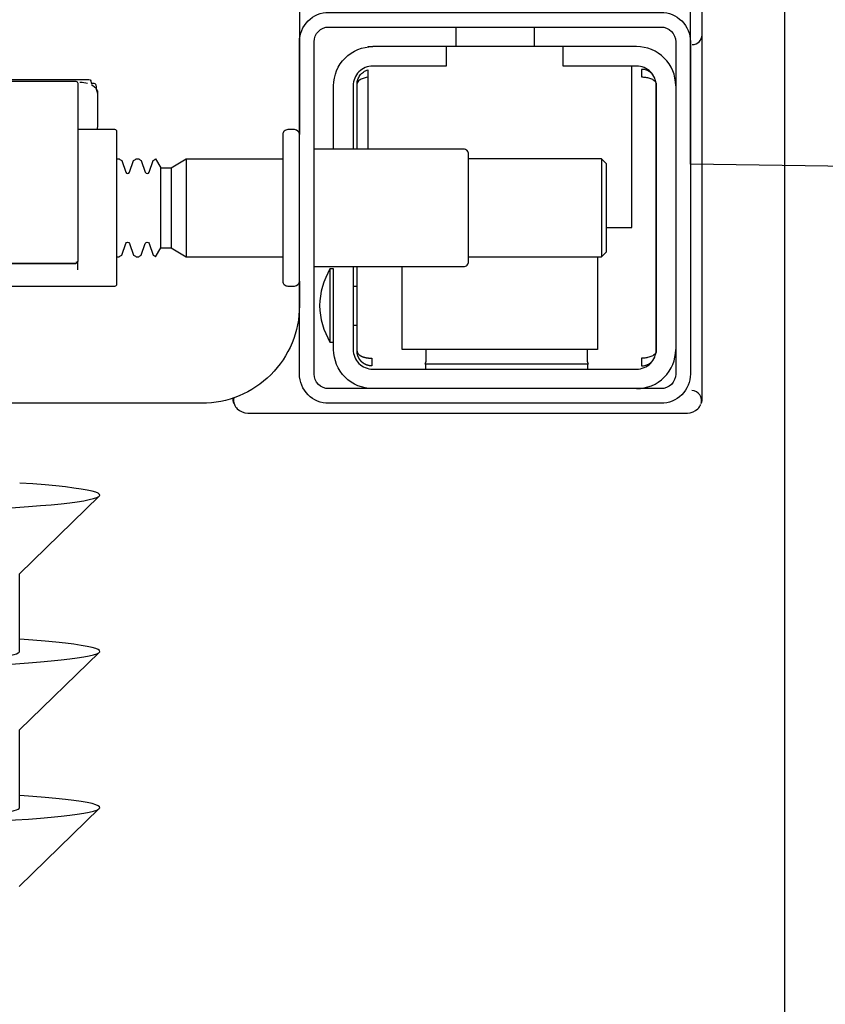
# Model space of a CAD drawing. Header units: millimetres. Extents: x 42924 to 92944, y -369470 to -179866.
# Tile 231 of 256: x 61166 to 61175, y -184010 to -184000. Entities that reach past the tile are written whole.
import ezdxf

# ---------------------------------------------------------------- set-up
doc = ezdxf.new("R2010")
doc.units = ezdxf.units.MM
doc.layers.get('0').update_dxf_attribs({"color": 8})
doc.layers.add('!! 1_zabudowa GK', color=8, linetype='Continuous')
doc.layers.add('!! 2_wypos-sanitarne', color=8, linetype='Continuous')
doc.layers.add('!!_@ wypos sanit nd', color=8, linetype='Continuous', plot=False)
doc.layers.add('E_SAP_ZASIĘG', color=150, linetype='Continuous', plot=False)

# ---------------------------------------------------------------- blocks, each defined once
blk = doc.blocks.new('A$C324a30b8')
for points in [[(-0.17797, -0.23916), (-0.17727, -0.11958), (-0.17552, 0)], [(-0.17552, 0), (0.17552, 0)]]:
    blk.add_lwpolyline(points)
blk = doc.blocks.new('A$C4ebe9e89')
for points in [[(-0.15993, 0.04968), (-0.17248, 0.04968, 0.405519), (-0.172, 0.05018), (-0.172, 0.05088, 0.414214), (-0.1725, 0.05138), (-0.1875, 0.05138, 0.414214), (-0.188, 0.05088), (-0.188, 0.05018, 0.405519), (-0.18751, 0.04968), (-0.19, 0.04968, -0.414214), (-0.2, 0.05968), (-0.2, 0.13968, -0.266001), (-0.19506, 0.1483)], [(-0.188, 0.14483), (-0.188, 0.06856, 0.414214), (-0.1878, 0.06836), (-0.17545, 0.06836), (-0.1722, 0.06836, 0.414214), (-0.172, 0.06856), (-0.172, 0.07236)], [(-0.1857, 0.08016), (-0.1857, 0.07256), (-0.1857, 0.08016), (-0.18567, 0.08026), (-0.18559, 0.08034), (-0.17695, 0.08036), (-0.16725, 0.08036, -0.414214), (-0.16705, 0.08016), (-0.16705, 0.07256, -0.414214), (-0.16725, 0.07236), (-0.18543, 0.07236), (-0.18553, 0.0724), (-0.18559, 0.07256)], [(-0.185, 0.06836), (-0.185, 0.06812, -0.050055), (-0.18485, 0.06786), (-0.18364, 0.06745, -0.719897), (-0.18364, 0.06707), (-0.18485, 0.06666, -0.050055), (-0.185, 0.0664), (-0.185, 0.06612, -0.050055), (-0.18485, 0.06586), (-0.18364, 0.06545, -0.719897), (-0.18364, 0.06507), (-0.18485, 0.06466, -0.050055), (-0.185, 0.0644), (-0.1841, 0.06388), (-0.1841, 0.06282), (-0.185, 0.06126), (-0.185, 0.05138)], [(-0.175, 0.06836), (-0.175, 0.06812, 0.050055), (-0.17514, 0.06786), (-0.17636, 0.06745, 0.719897), (-0.17636, 0.06707), (-0.17514, 0.06666, 0.050055), (-0.175, 0.0664), (-0.175, 0.06612, 0.050055), (-0.17514, 0.06586), (-0.17636, 0.06545, 0.719897), (-0.17636, 0.06507), (-0.17514, 0.06466, 0.050055), (-0.175, 0.0644), (-0.1759, 0.06388), (-0.1759, 0.06282), (-0.175, 0.06126), (-0.175, 0.05138)], [(-0.19944, 0.0564, 0.170835), (-0.20011, 0.05634)], [(-0.20011, 0.05634, 0.091301), (-0.20055, 0.05604, 0.198909), (-0.20099, 0.05497)], [(-0.18625, 0.04656, 0.119096), (-0.19, 0.04764, 0.119096), (-0.19375, 0.04656)], [(-0.186, 0.04818), (-0.186, 0.03288, 0.414214), (-0.1855, 0.03238), (-0.1745, 0.03238, 0.414214), (-0.174, 0.03288), (-0.174, 0.04818)], [(-0.1985, 0.04218, -0.414214), (-0.1945, 0.04618), (-0.18625, 0.04618), (-0.18625, 0.04656), (-0.19375, 0.04656), (-0.19375, 0.04618)], [(-0.174, 0.04618), (-0.1675, 0.04618, -0.414214), (-0.1635, 0.04218), (-0.16353, 0.04268)], [(-0.186, 0.04418), (-0.1945, 0.04418, 0.414214), (-0.1965, 0.04218), (-0.1965, 0.01518, 0.414214), (-0.1945, 0.01318), (-0.1675, 0.01318, 0.414214), (-0.1655, 0.01518), (-0.1655, 0.02268), (-0.1635, 0.02268), (-0.1635, 0.04218)], [(-0.1635, 0.03468), (-0.1655, 0.03468), (-0.1655, 0.04218, 0.414214), (-0.1675, 0.04418), (-0.174, 0.04418)], [(-0.1945, 0.02025), (-0.19515, 0.02024), (-0.19542, 0.02024), (-0.1956, 0.02024), (-0.19567, 0.02024, 0.116465), (-0.19589, 0.02018), (-0.19601, 0.02013), (-0.19601, 0.03683), (-0.19589, 0.03678, 0.116465), (-0.19567, 0.03672), (-0.19542, 0.03672), (-0.19515, 0.03672), (-0.1945, 0.03671)], [(-0.1675, 0.01118, 0.414214), (-0.1635, 0.01518), (-0.1635, 0.02268)], [(-0.1985, 0.01518, 0.414214), (-0.1945, 0.01118)], [(-0.20099, 0.00998, 0.198909), (-0.20055, 0.00892, 0.091301), (-0.20011, 0.00862)], [(-0.16237, 0.00849), (-0.16249, 0.00849), (-0.16269, 0.00849), (-0.16294, 0.00849), (-0.16323, 0.00849), (-0.16357, 0.00849), (-0.16393, 0.00849), (-0.16428, 0.00849), (-0.19771, 0.00849), (-0.19841, 0.00849), (-0.19903, 0.00849), (-0.19948, 0.00849), (-0.19961, 0.00849), (-0.19973, 0.00851), (-0.19984, 0.00853), (-0.20003, 0.00859, 0.517033), (-0.1987, 0.00952)], [(-0.1633, 0.00948, 0.412536), (-0.1623, 0.00848), (-0.1125, 0.00848), (-0.11221, 0.00851), (-0.11193, 0.0086), (-0.11168, 0.00873), (-0.11145, 0.00892), (-0.11126, 0.00914), (-0.11112, 0.0094), (-0.11104, 0.00968)]]:
    blk.add_lwpolyline(points, format="xyb")
for points in [[(-0.16687, 0.08148), (-0.16687, 0.07124), (-0.16691, 0.07111), (-0.16701, 0.07103), (-0.16725, 0.07098), (-0.16725, 0.07071), (-0.16728, 0.07061), (-0.16735, 0.07054), (-0.16746, 0.0705), (-0.16762, 0.07049), (-0.16775, 0.07048), (-0.16789, 0.07046), (-0.16797, 0.07039), (-0.16807, 0.07036), (-0.1682, 0.07036), (-0.17167, 0.07036), (-0.172, 0.07041)], [(-0.24944, 0.07835), (-0.24147, 0.07016)], [(-0.24136, 0.07831), (-0.23341, 0.07831), (-0.22548, 0.07016)], [(-0.22538, 0.07831), (-0.21743, 0.07831), (-0.2095, 0.07016)], [(-0.18633, 0.07236), (-0.1855, 0.07236), (-0.18567, 0.07246), (-0.1857, 0.07256)], [(-0.16713, 0.07216), (-0.16714, 0.0719), (-0.16723, 0.07137)], [(-0.16738, 0.07096), (-0.16772, 0.07051), (-0.16829, 0.07036)], [(-0.1841, 0.06388), (-0.1759, 0.06388)], [(-0.1759, 0.06282), (-0.1841, 0.06282)], [(-0.175, 0.06126), (-0.185, 0.06126)], [(-0.20001, 0.05638), (-0.19987, 0.05642), (-0.19976, 0.05645), (-0.19962, 0.05647), (-0.19948, 0.05647)], [(-0.20099, 0.05497), (-0.20099, 0.00998)], [(-0.19478, 0.04378), (-0.186, 0.04378)], [(-0.192, 0.04418), (-0.192, 0.04378)], [(-0.188, 0.04418), (-0.188, 0.04378)], [(-0.16664, 0.04268), (-0.16666, 0.04284), (-0.16669, 0.04295), (-0.16672, 0.04306), (-0.16675, 0.04316), (-0.16679, 0.04326), (-0.16683, 0.04337), (-0.16689, 0.04346), (-0.16694, 0.04355), (-0.16701, 0.04363), (-0.1671, 0.0437), (-0.16718, 0.04375), (-0.16728, 0.04378), (-0.16718, 0.04377), (-0.16708, 0.04376), (-0.16696, 0.04373), (-0.16686, 0.0437), (-0.16677, 0.04367), (-0.16666, 0.04362), (-0.16657, 0.04357), (-0.16646, 0.0435), (-0.16636, 0.04342), (-0.16627, 0.04334), (-0.16618, 0.04324), (-0.1661, 0.04314), (-0.16603, 0.04303), (-0.16597, 0.04292), (-0.16592, 0.0428), (-0.16588, 0.04268), (-0.174, 0.04268)], [(-0.174, 0.04378), (-0.16722, 0.04378)], [(-0.185, 0.01918), (-0.1945, 0.01918), (-0.1945, 0.03918), (-0.186, 0.03918)], [(-0.19591, 0.03679), (-0.19602, 0.03679), (-0.19616, 0.03679), (-0.19632, 0.03679), (-0.1965, 0.03679)], [(-0.1615, 0.03368), (-0.1635, 0.03368)], [(-0.185, 0.03238), (-0.185, 0.01876), (-0.1845, 0.01826), (-0.1755, 0.01826), (-0.175, 0.01876), (-0.175, 0.03238)], [(-0.1615, 0.02568), (-0.1635, 0.02568)], [(-0.1965, 0.02017), (-0.19632, 0.02017), (-0.19616, 0.02017), (-0.19602, 0.02017), (-0.19591, 0.02017)], [(-0.175, 0.01876), (-0.185, 0.01876)], [(-0.182, 0.01826), (-0.182, 0.01568), (-0.1655, 0.01568)], [(-0.16636, 0.01353), (-0.16625, 0.01364), (-0.16618, 0.01371), (-0.16612, 0.01379), (-0.16606, 0.01388), (-0.166, 0.01398), (-0.16596, 0.01407), (-0.16592, 0.01417), (-0.16589, 0.01428), (-0.16586, 0.01438), (-0.16584, 0.01449), (-0.16583, 0.01459), (-0.16583, 0.01469), (-0.16593, 0.01468), (-0.16606, 0.01468), (-0.1663, 0.01468), (-0.1664, 0.01468), (-0.16651, 0.01468), (-0.16661, 0.01468), (-0.16661, 0.01458), (-0.16662, 0.01448), (-0.16663, 0.01438), (-0.16664, 0.01428), (-0.16665, 0.01418), (-0.16667, 0.01407), (-0.1667, 0.01397), (-0.16673, 0.01387), (-0.16676, 0.01377), (-0.1668, 0.01366), (-0.16685, 0.01356), (-0.1669, 0.01347), (-0.16697, 0.01338), (-0.16704, 0.01331), (-0.16712, 0.01325), (-0.16725, 0.01318), (-0.19475, 0.01318), (-0.19493, 0.01328), (-0.19501, 0.01336), (-0.19507, 0.01344), (-0.19513, 0.01353), (-0.19518, 0.01363), (-0.19522, 0.01372), (-0.19526, 0.01383), (-0.19529, 0.01393), (-0.19532, 0.01405), (-0.19534, 0.01415), (-0.19536, 0.01425), (-0.19537, 0.01435), (-0.19538, 0.01446), (-0.19538, 0.01458), (-0.19539, 0.01468), (-0.19617, 0.01467), (-0.19616, 0.01456), (-0.19615, 0.01446), (-0.19613, 0.01435), (-0.1961, 0.01425), (-0.19607, 0.01415), (-0.19603, 0.01405), (-0.19598, 0.01395), (-0.19592, 0.01386), (-0.19586, 0.01377), (-0.19579, 0.01369), (-0.19571, 0.01361), (-0.19563, 0.01353)]]:
    blk.add_lwpolyline(points)
for points in [[(-0.2, 0.01268), (-0.2, 0.04668, -0.414214), (-0.197, 0.04968), (-0.163, 0.04968, -0.414214), (-0.16, 0.04668), (-0.16, 0.01268, -0.414214), (-0.163, 0.00968), (-0.197, 0.00968, -0.414214)], [(-0.1615, 0.04668), (-0.1615, 0.01268, -0.414214), (-0.163, 0.01118), (-0.197, 0.01118, -0.414214), (-0.1985, 0.01268), (-0.1985, 0.04668, -0.414214), (-0.197, 0.04818), (-0.163, 0.04818, -0.414214)]]:
    blk.add_lwpolyline(points, format="xyb", close=True)
blk.add_lwpolyline([(-0.19467, 0.04378), (-0.19466, 0.04378), (-0.19466, 0.04378), (-0.19466, 0.04378), (-0.19466, 0.04378), (-0.19466, 0.04378), (-0.19466, 0.04378), (-0.19466, 0.04378), (-0.19466, 0.04378), (-0.19466, 0.04378), (-0.19466, 0.04378), (-0.19466, 0.04378), (-0.19466, 0.04378), (-0.19466, 0.04378), (-0.19466, 0.04378), (-0.19466, 0.04378), (-0.19466, 0.04378), (-0.19467, 0.04378), (-0.19467, 0.04378), (-0.19467, 0.04378), (-0.19467, 0.04378), (-0.19468, 0.04378), (-0.19468, 0.04378), (-0.19469, 0.04378), (-0.1947, 0.04378), (-0.1947, 0.04378), (-0.19471, 0.04378), (-0.19471, 0.04378), (-0.19471, 0.04378), (-0.19471, 0.04378), (-0.19472, 0.04378), (-0.19472, 0.04378), (-0.19472, 0.04377), (-0.19472, 0.04377), (-0.19473, 0.04377), (-0.19473, 0.04377), (-0.19473, 0.04377), (-0.19473, 0.04377), (-0.19473, 0.04377), (-0.19473, 0.04377), (-0.19474, 0.04377), (-0.19474, 0.04377), (-0.19474, 0.04377), (-0.19474, 0.04377), (-0.19474, 0.04377), (-0.19475, 0.04377), (-0.19475, 0.04377), (-0.19475, 0.04377), (-0.19475, 0.04377), (-0.19476, 0.04377), (-0.19476, 0.04377), (-0.19476, 0.04377), (-0.19477, 0.04376), (-0.19477, 0.04376), (-0.19477, 0.04376), (-0.19478, 0.04376), (-0.19479, 0.04376), (-0.19479, 0.04376), (-0.1948, 0.04375), (-0.19481, 0.04375), (-0.19481, 0.04375), (-0.19482, 0.04374), (-0.19483, 0.04374), (-0.19483, 0.04374), (-0.19484, 0.04373), (-0.19485, 0.04373), (-0.19485, 0.04373), (-0.19486, 0.04372), (-0.19487, 0.04372), (-0.19488, 0.04371), (-0.19488, 0.04371), (-0.19489, 0.0437), (-0.1949, 0.0437), (-0.1949, 0.04369), (-0.19491, 0.04369), (-0.19492, 0.04368), (-0.19493, 0.04368), (-0.19493, 0.04367), (-0.19494, 0.04367), (-0.19495, 0.04366), (-0.19495, 0.04366), (-0.19496, 0.04365), (-0.19497, 0.04364), (-0.19497, 0.04364), (-0.19498, 0.04363), (-0.19499, 0.04362), (-0.19499, 0.04362), (-0.195, 0.04361), (-0.19501, 0.0436), (-0.19501, 0.04359), (-0.19502, 0.04359), (-0.19503, 0.04358), (-0.19503, 0.04357), (-0.19504, 0.04356), (-0.19504, 0.04356), (-0.19505, 0.04355), (-0.19506, 0.04354), (-0.19506, 0.04353), (-0.19507, 0.04352), (-0.19508, 0.04351), (-0.19508, 0.0435), (-0.19509, 0.04349), (-0.19509, 0.04349), (-0.1951, 0.04348), (-0.19511, 0.04347), (-0.19511, 0.04346), (-0.19512, 0.04345), (-0.19512, 0.04344), (-0.19513, 0.04343), (-0.19513, 0.04342), (-0.19514, 0.04341), (-0.19515, 0.0434), (-0.19515, 0.04339), (-0.19516, 0.04338), (-0.19516, 0.04337), (-0.19517, 0.04336), (-0.19517, 0.04334), (-0.19518, 0.04333), (-0.19518, 0.04332), (-0.19519, 0.04331), (-0.19519, 0.0433), (-0.1952, 0.04329), (-0.1952, 0.04328), (-0.19521, 0.04327), (-0.19521, 0.04325), (-0.19522, 0.04324), (-0.19522, 0.04323), (-0.19523, 0.04322), (-0.19523, 0.04321), (-0.19524, 0.04319), (-0.19524, 0.04318), (-0.19525, 0.04317), (-0.19525, 0.04316), (-0.19526, 0.04313), (-0.19527, 0.04311), (-0.19527, 0.04308), (-0.19528, 0.04306), (-0.19529, 0.04303), (-0.1953, 0.043), (-0.1953, 0.04298), (-0.19531, 0.04295), (-0.19532, 0.04292), (-0.19532, 0.0429), (-0.19533, 0.04287), (-0.19533, 0.04285), (-0.19534, 0.04282), (-0.19534, 0.04279), (-0.19535, 0.04277), (-0.19535, 0.04274), (-0.19536, 0.04271), (-0.19536, 0.04269), (-0.19536, 0.04266), (-0.19537, 0.04263), (-0.19537, 0.04261), (-0.19537, 0.04258), (-0.19537, 0.04257), (-0.19537, 0.04256), (-0.19537, 0.04255), (-0.19537, 0.04255), (-0.19537, 0.04254), (-0.19538, 0.04253), (-0.19538, 0.04253), (-0.19538, 0.04252), (-0.19538, 0.04252), (-0.19538, 0.04251), (-0.19538, 0.04251), (-0.19538, 0.0425), (-0.19538, 0.04249), (-0.19538, 0.04249), (-0.19538, 0.04248), (-0.19538, 0.04248), (-0.19538, 0.04248), (-0.19538, 0.04247), (-0.19538, 0.04247), (-0.19538, 0.04246), (-0.19538, 0.04246), (-0.19538, 0.04246), (-0.19538, 0.04245), (-0.19538, 0.04245), (-0.19538, 0.04245), (-0.19538, 0.04244), (-0.19538, 0.04244), (-0.19538, 0.04244), (-0.19538, 0.04244), (-0.19538, 0.04243), (-0.19538, 0.04243), (-0.19538, 0.04243), (-0.19538, 0.04242), (-0.19538, 0.04242), (-0.19538, 0.04241), (-0.19538, 0.04241), (-0.19538, 0.0424), (-0.19538, 0.0424), (-0.19538, 0.04239), (-0.19538, 0.04239), (-0.19538, 0.04239), (-0.19538, 0.04238), (-0.19538, 0.04238), (-0.19538, 0.04237), (-0.19538, 0.04237), (-0.19538, 0.04236), (-0.19538, 0.04236), (-0.19538, 0.04235), (-0.19538, 0.04235), (-0.19538, 0.04234), (-0.19538, 0.04234), (-0.19538, 0.04234), (-0.19538, 0.04233), (-0.19538, 0.04232), (-0.19538, 0.04232), (-0.19538, 0.04231), (-0.19538, 0.04231), (-0.19538, 0.04231), (-0.19538, 0.0423), (-0.19538, 0.0423), (-0.19538, 0.04229), (-0.19538, 0.04229), (-0.19538, 0.04229), (-0.19538, 0.04229), (-0.19538, 0.04228), (-0.19538, 0.04228), (-0.19538, 0.04228), (-0.19538, 0.04228), (-0.19539, 0.04228), (-0.19539, 0.04228), (-0.19539, 0.04228), (-0.19539, 0.04227), (-0.19539, 0.04227), (-0.1954, 0.04227), (-0.1954, 0.04227), (-0.1954, 0.04227), (-0.1954, 0.04227), (-0.19541, 0.04227), (-0.19541, 0.04227), (-0.19542, 0.04227), (-0.19542, 0.04227), (-0.19543, 0.04228), (-0.19544, 0.04228), (-0.19545, 0.04228), (-0.19545, 0.04228), (-0.19546, 0.04228), (-0.19546, 0.04228), (-0.19546, 0.04228), (-0.19547, 0.04228), (-0.19548, 0.04228), (-0.19549, 0.04228), (-0.19549, 0.04228), (-0.1955, 0.04228), (-0.19551, 0.04228), (-0.19552, 0.04228), (-0.19553, 0.04228), (-0.19554, 0.04228), (-0.19555, 0.04228), (-0.19556, 0.04228), (-0.19557, 0.04228), (-0.19558, 0.04228), (-0.19559, 0.04228), (-0.19561, 0.04228), (-0.19563, 0.04228), (-0.19565, 0.04228), (-0.19568, 0.04228), (-0.1957, 0.04228), (-0.19574, 0.04228), (-0.19576, 0.04228), (-0.19578, 0.04228), (-0.19595, 0.04228), (-0.19596, 0.04228), (-0.19598, 0.04228), (-0.19599, 0.04228), (-0.196, 0.04228), (-0.19602, 0.04228), (-0.19603, 0.04228), (-0.19604, 0.04228), (-0.19605, 0.04228), (-0.19606, 0.04228), (-0.19607, 0.04228), (-0.19608, 0.04228), (-0.19609, 0.04228), (-0.1961, 0.04228), (-0.19611, 0.04228), (-0.19612, 0.04228), (-0.19613, 0.04229), (-0.19613, 0.04229), (-0.19614, 0.04229), (-0.19614, 0.04229), (-0.19615, 0.04229), (-0.19615, 0.04229), (-0.19615, 0.04229), (-0.19615, 0.04229), (-0.19616, 0.04229), (-0.19616, 0.04229), (-0.19616, 0.04228), (-0.19616, 0.04228), (-0.19616, 0.04228), (-0.19616, 0.04228), (-0.19616, 0.04228), (-0.19616, 0.04228), (-0.19616, 0.04227), (-0.19616, 0.04227), (-0.19616, 0.04227), (-0.19617, 0.04227), (-0.19617, 0.04227), (-0.19617, 0.04227), (-0.19617, 0.04227), (-0.19617, 0.04227), (-0.19617, 0.04227), (-0.19617, 0.04227), (-0.19617, 0.04228), (-0.19617, 0.04228), (-0.19617, 0.04228), (-0.19617, 0.04229), (-0.19617, 0.04229), (-0.19617, 0.04229), (-0.19617, 0.0423), (-0.19617, 0.04231), (-0.19617, 0.04232), (-0.19617, 0.04233), (-0.19617, 0.04234), (-0.19616, 0.04234), (-0.19616, 0.04234), (-0.19616, 0.04235), (-0.19616, 0.04235), (-0.19616, 0.04236), (-0.19616, 0.04236), (-0.19616, 0.04237), (-0.19616, 0.04238), (-0.19616, 0.04239), (-0.19616, 0.04239), (-0.19616, 0.0424), (-0.19616, 0.0424), (-0.19616, 0.04241), (-0.19616, 0.04241), (-0.19616, 0.04241), (-0.19616, 0.04242), (-0.19616, 0.04242), (-0.19616, 0.04243), (-0.19616, 0.04243), (-0.19616, 0.04244), (-0.19616, 0.04244), (-0.19616, 0.04245), (-0.19616, 0.04245), (-0.19616, 0.04246), (-0.19616, 0.04246), (-0.19615, 0.04246), (-0.19615, 0.04246), (-0.19615, 0.04247), (-0.19615, 0.04247), (-0.19615, 0.04248), (-0.19615, 0.04248), (-0.19615, 0.04248), (-0.19615, 0.04249), (-0.19615, 0.04249), (-0.19615, 0.0425), (-0.19615, 0.04251), (-0.19615, 0.04251), (-0.19615, 0.04252), (-0.19615, 0.04252), (-0.19614, 0.04253), (-0.19614, 0.04254), (-0.19614, 0.04254), (-0.19614, 0.04255), (-0.19614, 0.04256), (-0.19614, 0.04256), (-0.19614, 0.04257), (-0.19614, 0.04258), (-0.19613, 0.04259), (-0.19613, 0.0426), (-0.19613, 0.0426), (-0.19613, 0.04261), (-0.19612, 0.04263), (-0.19612, 0.04264), (-0.19612, 0.04266), (-0.19611, 0.04268), (-0.19611, 0.04269), (-0.1961, 0.04271), (-0.1961, 0.04273), (-0.19609, 0.04274), (-0.19609, 0.04276), (-0.19608, 0.04277), (-0.19608, 0.04279), (-0.19607, 0.04281), (-0.19606, 0.04282), (-0.19606, 0.04284), (-0.19605, 0.04285), (-0.19605, 0.04287), (-0.19604, 0.04288), (-0.19603, 0.0429), (-0.19602, 0.04291), (-0.19602, 0.04293), (-0.19601, 0.04295), (-0.196, 0.04296), (-0.19599, 0.04298), (-0.19599, 0.04299), (-0.19598, 0.043), (-0.19597, 0.04302), (-0.19596, 0.04303), (-0.19595, 0.04305), (-0.19595, 0.04306), (-0.19594, 0.04308), (-0.19593, 0.04309), (-0.19592, 0.04311), (-0.19591, 0.04312), (-0.1959, 0.04313), (-0.19589, 0.04315), (-0.19588, 0.04316), (-0.19587, 0.04317), (-0.19586, 0.04319), (-0.19585, 0.0432), (-0.19584, 0.04321), (-0.19583, 0.04323), (-0.19582, 0.04324), (-0.19581, 0.04325), (-0.1958, 0.04327), (-0.19578, 0.04328), (-0.19577, 0.04329), (-0.19576, 0.0433), (-0.19575, 0.04332), (-0.19574, 0.04333), (-0.19573, 0.04334), (-0.19571, 0.04335), (-0.1957, 0.04336), (-0.19569, 0.04338), (-0.19568, 0.04339), (-0.19567, 0.0434), (-0.19565, 0.04341), (-0.19564, 0.04342), (-0.19563, 0.04343), (-0.19561, 0.04344), (-0.1956, 0.04345), (-0.19559, 0.04346), (-0.19557, 0.04347), (-0.19556, 0.04348), (-0.19555, 0.04349), (-0.19553, 0.0435), (-0.19552, 0.04351), (-0.19551, 0.04352), (-0.19549, 0.04353), (-0.19548, 0.04354), (-0.19546, 0.04355), (-0.19545, 0.04356), (-0.19543, 0.04357), (-0.19542, 0.04358), (-0.19541, 0.04358), (-0.19539, 0.04359), (-0.19538, 0.0436), (-0.19536, 0.04361), (-0.19535, 0.04362), (-0.19533, 0.04362), (-0.19532, 0.04363), (-0.1953, 0.04364), (-0.19529, 0.04365), (-0.19527, 0.04365), (-0.19525, 0.04366), (-0.19524, 0.04367), (-0.19522, 0.04367), (-0.19521, 0.04368), (-0.19519, 0.04368), (-0.19518, 0.04369), (-0.19516, 0.0437), (-0.19514, 0.0437), (-0.19513, 0.04371), (-0.19511, 0.04371), (-0.1951, 0.04372), (-0.19508, 0.04372), (-0.19506, 0.04373), (-0.19505, 0.04373), (-0.19503, 0.04373), (-0.19501, 0.04374), (-0.195, 0.04374), (-0.19498, 0.04375), (-0.19496, 0.04375), (-0.19495, 0.04375), (-0.19493, 0.04376), (-0.19491, 0.04376), (-0.19491, 0.04376), (-0.1949, 0.04376), (-0.19489, 0.04376), (-0.19488, 0.04376), (-0.19487, 0.04377), (-0.19486, 0.04377), (-0.19485, 0.04377), (-0.19483, 0.04377), (-0.19482, 0.04377), (-0.19481, 0.04377), (-0.1948, 0.04377), (-0.19479, 0.04377), (-0.19479, 0.04377), (-0.19478, 0.04377), (-0.19478, 0.04378), (-0.19477, 0.04378), (-0.19476, 0.04378), (-0.19475, 0.04378), (-0.19475, 0.04378), (-0.19474, 0.04378), (-0.19474, 0.04378), (-0.19473, 0.04378), (-0.19473, 0.04378), (-0.19471, 0.04378), (-0.1947, 0.04378), (-0.1947, 0.04378), (-0.19469, 0.04378), (-0.19469, 0.04378), (-0.19469, 0.04378), (-0.19469, 0.04378), (-0.19469, 0.04378), (-0.19468, 0.04378), (-0.19468, 0.04378), (-0.19468, 0.04378), (-0.19467, 0.04378), (-0.19467, 0.04378), (-0.19467, 0.04378), (-0.19467, 0.04378)], close=True)
for centre, major_axis, ratio, start_param, end_param in [((-0.24136, 0.12581), (0, 0.0557), 0.04256, 0.705617, 3.691026), ((-0.22538, 0.12581), (0, 0.0557), 0.04256, 0.705617, 3.691026), ((-0.20939, 0.12581), (0, 0.0557), 0.04256, 0.705617, 3.691026), ((-0.24136, 0.12581), (0, 0.0475), 0.04256, 0.705617, 3.141593), ((-0.22538, 0.12581), (0, 0.0475), 0.04256, 0.705617, 3.141593), ((-0.16723, 0.07118), (0.000013, -0.0002), 0.223, 6.276731, 6.276777), ((-0.16763, 0.07069), (0.000004, -0.0002), 0.133184, 6.278107, 6.278112)]:
    blk.add_ellipse(centre, major_axis=major_axis, ratio=ratio, start_param=start_param, end_param=end_param)

msp = doc.modelspace()

# ---------------------------------------------------------------- linework, layer by layer
at = {"layer": '!! 1_zabudowa GK'}
msp.add_lwpolyline([(61174.18682, -184133.8878), (61174.18682, -183923.8878)], dxfattribs=at)
at = {"layer": 'E_SAP_ZASIĘG'}
for centre in [(61589.69013, -184051.49546), (61459.23087, -184571.00094)]:
    msp.add_circle(centre, 600, dxfattribs=at)

# ---------------------------------------------------------------- block references
at = {"layer": '!! 2_wypos-sanitarne', "xscale": 100, "yscale": 100, "zscale": 100, "rotation": 89.99999999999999}
msp.add_blockref('A$C324a30b8', (61173.21882, -183983.88734), dxfattribs=at)
at = {"layer": '!!_@ wypos sanit nd', "xscale": 100, "yscale": 100, "zscale": 100, "rotation": 89.99999999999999}
msp.add_blockref('A$C4ebe9e89', (61174.18682, -183983.88734), dxfattribs=at)

doc.saveas('drawing.dxf')
